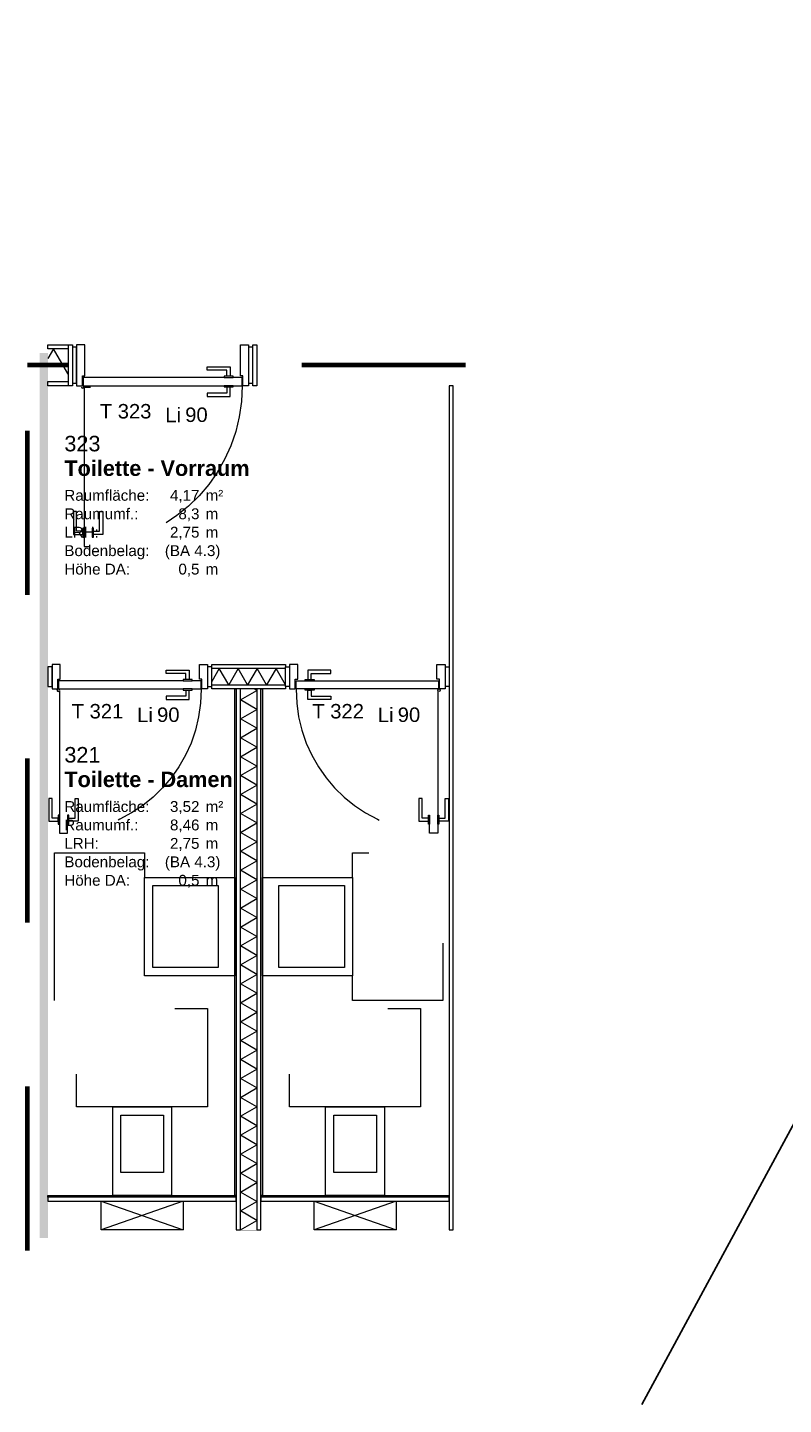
# Model space of a CAD drawing. Header units: metres. Extents: x -49 to 152, y -127 to 99.
# Tile 155 of 177: x 28.8 to 33.42, y -22.54 to -14.14. Entities that reach past the tile are written whole.
import ezdxf
from ezdxf.enums import TextEntityAlignment as Align

# ---------------------------------------------------------------- set-up
doc = ezdxf.new("R2010")
doc.units = ezdxf.units.M
doc.linetypes.add('gestrichelt - 01', pattern=[2, 1, -1])
doc.linetypes.add('Raster 01', pattern=[2, 1, -1])
for name, color, linetype, lineweight, true_color in [('013_Beton und Stahlbetonarbeiten-000 Sichtbeton-333 Außenstütze', 5, 'Continuous', 5, 0x0000ff), ('039_Trockenbauarbeiten-340 Dämmung', 7, 'Continuous', 9, 0xc0c0c0), ('045_Sanitärausstattung-allg.', 9, 'Continuous', 9, 0x808080), ('AV1-Stempel-Türnummern', 7, 'Continuous', 100, 0x02abea)]:
    doc.layers.add(name, color=color, linetype=linetype, lineweight=lineweight, true_color=true_color)
for name, color, linetype, lineweight in [('024_Fliesen_Plattenarbeiten-340 Fliesen', 7, 'Continuous', 9), ('027_Tischlerarbeiten-340 Innentüren', 7, 'Continuous', 9), ('031_Metallbauarbeiten-340 Innentüren _ Elemente', 7, 'Continuous', 9), ('039_Trockenbauarbeiten-340 Gipskarton', 7, 'Continuous', 9), ('_OG 3 (2D)', 7, 'Continuous', 9), ('AV1-Brandschutzkonzept-Brandschutzkonzept', 7, 'Continuous', 5), ('AV1-Stempel-Raumstempel', 7, 'Continuous', 9), ('Keine', 7, 'Continuous', 9)]:
    doc.layers.add(name, color=color, linetype=linetype, lineweight=lineweight)
doc.styles.add('Arial', font='arial.ttf')
doc.styles.add('Arial (bold)', font='arialbd.ttf')

# ---------------------------------------------------------------- blocks, each defined once
blk = doc.blocks.new('Group-781')
at = {"color": 255, "linetype": 'Continuous', "lineweight": 5}
blk.add_wipeout([(-16.1, 14.675), (-16.1, 14.825), (-16.3, 14.825), (-16.3, 14.675)], dxfattribs=at).dxf.layer = '039_Trockenbauarbeiten-340 Dämmung'
blk = doc.blocks.new('Group-782')
at = {"layer": '039_Trockenbauarbeiten-340 Dämmung', "transparency": 33554687, "flags": 128}
blk.add_lwpolyline([(-16.3, 14.675), (-16.1, 14.7905), (-16.1598, 14.825)], dxfattribs=at)
blk = doc.blocks.new('Group-783')
at = {"layer": '039_Trockenbauarbeiten-340 Dämmung'}
blk.add_blockref('Group-781', (0, 0), dxfattribs=at)
at = {"layer": '039_Trockenbauarbeiten-340 Dämmung', "transparency": 33554687}
blk.add_blockref('Group-782', (0, 0), dxfattribs=at)
blk = doc.blocks.new('Parametric Object-98')
at = {"layer": '039_Trockenbauarbeiten-340 Dämmung', "color": 7, "transparency": 33554687}
blk.add_blockref('Group-783', (0, 0), dxfattribs=at)
at = {"layer": '039_Trockenbauarbeiten-340 Dämmung', "color": 0, "flags": 1}
for tag in ['IFC_UUID', 'instanceID', 'prm0_name', 'prm0_type', 'prm0_value', 'prm1_name', 'prm1_type', 'prm1_value', 'prm2_name', 'prm2_type', 'prm2_value', 'prm3_name', 'prm3_type', 'prm3_value', 'prm4_name', 'prm4_type', 'prm4_value', 'prm5_name', 'prm5_type', 'prm5_value', 'prm6_name', 'prm6_type', 'prm6_value']:
    blk.add_attdef(tag, (28.925, -16.3), '', height=0.00018, dxfattribs=at)
blk = doc.blocks.new('Group-784')
at = {"layer": '045_Sanitärausstattung-allg.', "linetype": 'Raster 01', "flags": 128}
blk.add_lwpolyline([(28.965, -19.175), (29.515, -19.175), (29.515, -20.075), (28.965, -20.075)], close=True, dxfattribs=at)
at = {"color": 255}
blk.add_wipeout([(29.515, -19.325), (30.065, -19.325), (30.065, -19.925), (29.515, -19.925)], dxfattribs=at).dxf.layer = '045_Sanitärausstattung-allg.'
at = {"layer": '045_Sanitärausstattung-allg.', "flags": 128}
blk.add_lwpolyline([(29.515, -19.325), (30.065, -19.325), (30.065, -19.925), (29.515, -19.925)], close=True, dxfattribs=at)
at = {"color": 255}
blk.add_wipeout([(29.565, -19.375), (29.965, -19.375), (29.965, -19.875), (29.565, -19.875)], dxfattribs=at).dxf.layer = '045_Sanitärausstattung-allg.'
at = {"layer": '045_Sanitärausstattung-allg.', "flags": 128}
blk.add_lwpolyline([(29.565, -19.375), (29.965, -19.375), (29.965, -19.875), (29.565, -19.875)], close=True, dxfattribs=at)
blk = doc.blocks.new('Group-785')
at = {"layer": '045_Sanitärausstattung-allg.', "color": 7}
blk.add_blockref('Group-784', (0, 0), dxfattribs=at)
blk = doc.blocks.new('Group-786')
at = {"layer": '045_Sanitärausstattung-allg.', "linetype": 'Raster 01', "flags": 128}
blk.add_lwpolyline([(30.785, -20.075), (30.785, -19.175), (31.335, -19.175), (31.335, -20.075)], close=True, dxfattribs=at)
at = {"color": 255}
blk.add_wipeout([(30.235, -19.925), (30.235, -19.325), (30.785, -19.325), (30.785, -19.925)], dxfattribs=at).dxf.layer = '045_Sanitärausstattung-allg.'
at = {"layer": '045_Sanitärausstattung-allg.', "flags": 128}
blk.add_lwpolyline([(30.235, -19.925), (30.235, -19.325), (30.785, -19.325), (30.785, -19.925)], close=True, dxfattribs=at)
at = {"color": 255}
blk.add_wipeout([(30.335, -19.875), (30.335, -19.375), (30.735, -19.375), (30.735, -19.875)], dxfattribs=at).dxf.layer = '045_Sanitärausstattung-allg.'
at = {"layer": '045_Sanitärausstattung-allg.', "flags": 128}
blk.add_lwpolyline([(30.335, -19.875), (30.335, -19.375), (30.735, -19.375), (30.735, -19.875)], close=True, dxfattribs=at)
blk = doc.blocks.new('Group-787')
at = {"layer": '045_Sanitärausstattung-allg.', "color": 7}
blk.add_blockref('Group-786', (0, 0), dxfattribs=at)
blk = doc.blocks.new('Group-788')
at = {"layer": '045_Sanitärausstattung-allg.'}
for p, q in [((31.05, -21.3), (30.55, -21.475)), ((30.55, -21.3), (31.05, -21.475))]:
    blk.add_line(p, q, dxfattribs=at)
at = {"layer": '045_Sanitärausstattung-allg.', "flags": 128}
blk.add_lwpolyline([(31.05, -21.475), (30.55, -21.475), (30.55, -21.3), (31.05, -21.3)], close=True, dxfattribs=at)
blk = doc.blocks.new('Group-789')
at = {"layer": '045_Sanitärausstattung-allg.', "linetype": 'Raster 01', "flags": 128}
blk.add_lwpolyline([(31.2, -20.725), (30.4, -20.725), (30.4, -20.125), (31.2, -20.125)], close=True, dxfattribs=at)
at = {"color": 255}
blk.add_wipeout([(30.98, -21.265), (30.62, -21.265), (30.62, -20.725), (30.98, -20.725)], dxfattribs=at).dxf.layer = '045_Sanitärausstattung-allg.'
at = {"layer": '045_Sanitärausstattung-allg.', "flags": 128}
blk.add_lwpolyline([(30.98, -21.265), (30.62, -21.265), (30.62, -20.725), (30.98, -20.725)], close=True, dxfattribs=at)
at = {"color": 255}
blk.add_wipeout([(30.93, -21.125), (30.67, -21.125), (30.67, -20.775), (30.93, -20.775)], dxfattribs=at).dxf.layer = '045_Sanitärausstattung-allg.'
at = {"layer": '045_Sanitärausstattung-allg.', "flags": 128}
blk.add_lwpolyline([(30.93, -21.125), (30.67, -21.125), (30.67, -20.775), (30.93, -20.775)], close=True, dxfattribs=at)
blk = doc.blocks.new('Group-790')
at = {"layer": '045_Sanitärausstattung-allg.', "color": 7}
blk.add_blockref('Group-789', (0, 0), dxfattribs=at)
blk = doc.blocks.new('Group-791')
at = {"layer": '045_Sanitärausstattung-allg.'}
for p, q in [((29.75, -21.3), (29.25, -21.475)), ((29.25, -21.3), (29.75, -21.475))]:
    blk.add_line(p, q, dxfattribs=at)
at = {"layer": '045_Sanitärausstattung-allg.', "flags": 128}
blk.add_lwpolyline([(29.75, -21.475), (29.25, -21.475), (29.25, -21.3), (29.75, -21.3)], close=True, dxfattribs=at)
blk = doc.blocks.new('Group-792')
at = {"layer": '045_Sanitärausstattung-allg.', "linetype": 'Raster 01', "flags": 128}
blk.add_lwpolyline([(29.9, -20.725), (29.1, -20.725), (29.1, -20.125), (29.9, -20.125)], close=True, dxfattribs=at)
at = {"color": 255}
blk.add_wipeout([(29.68, -21.265), (29.32, -21.265), (29.32, -20.725), (29.68, -20.725)], dxfattribs=at).dxf.layer = '045_Sanitärausstattung-allg.'
at = {"layer": '045_Sanitärausstattung-allg.', "flags": 128}
blk.add_lwpolyline([(29.68, -21.265), (29.32, -21.265), (29.32, -20.725), (29.68, -20.725)], close=True, dxfattribs=at)
at = {"color": 255}
blk.add_wipeout([(29.63, -21.125), (29.37, -21.125), (29.37, -20.775), (29.63, -20.775)], dxfattribs=at).dxf.layer = '045_Sanitärausstattung-allg.'
at = {"layer": '045_Sanitärausstattung-allg.', "flags": 128}
blk.add_lwpolyline([(29.63, -21.125), (29.37, -21.125), (29.37, -20.775), (29.63, -20.775)], close=True, dxfattribs=at)
blk = doc.blocks.new('Group-793')
at = {"layer": '045_Sanitärausstattung-allg.', "color": 7}
blk.add_blockref('Group-792', (0, 0), dxfattribs=at)
blk = doc.blocks.new('Group-794')
at = {"color": 255, "linetype": 'Continuous', "lineweight": 5}
blk.add_wipeout([(-21.475, 14.8), (-18.175, 14.8), (-18.175, 14.9), (-21.475, 14.9)], dxfattribs=at).dxf.layer = '039_Trockenbauarbeiten-340 Dämmung'
blk = doc.blocks.new('Group-795')
at = {"layer": '039_Trockenbauarbeiten-340 Dämmung', "transparency": 33554687, "flags": 128}
blk.add_lwpolyline([(-21.475, 14.9), (-21.4173, 14.8), (-21.3595, 14.9), (-21.3018, 14.8), (-21.2441, 14.9), (-21.1863, 14.8), (-21.1286, 14.9), (-21.0709, 14.8), (-21.0131, 14.9), (-20.9554, 14.8), (-20.8976, 14.9), (-20.8399, 14.8), (-20.7822, 14.9), (-20.7244, 14.8), (-20.6667, 14.9), (-20.609, 14.8), (-20.5512, 14.9), (-20.4935, 14.8), (-20.4358, 14.9), (-20.378, 14.8), (-20.3203, 14.9), (-20.2626, 14.8), (-20.2048, 14.9), (-20.1471, 14.8), (-20.0894, 14.9), (-20.0316, 14.8), (-19.9739, 14.9), (-19.9162, 14.8), (-19.8584, 14.9), (-19.8007, 14.8), (-19.7429, 14.9), (-19.6852, 14.8), (-19.6275, 14.9), (-19.5697, 14.8), (-19.512, 14.9), (-19.4543, 14.8), (-19.3965, 14.9), (-19.3388, 14.8), (-19.2811, 14.9), (-19.2233, 14.8), (-19.1656, 14.9), (-19.1079, 14.8), (-19.0501, 14.9), (-18.9924, 14.8), (-18.9347, 14.9), (-18.8769, 14.8), (-18.8192, 14.9), (-18.7615, 14.8), (-18.7037, 14.9), (-18.646, 14.8), (-18.5882, 14.9), (-18.5305, 14.8), (-18.4728, 14.9), (-18.415, 14.8), (-18.3573, 14.9), (-18.2996, 14.8), (-18.2418, 14.9), (-18.1841, 14.8), (-18.175, 14.8158)], dxfattribs=at)
blk = doc.blocks.new('Group-796')
at = {"layer": '039_Trockenbauarbeiten-340 Dämmung'}
blk.add_blockref('Group-794', (0, 0), dxfattribs=at)
at = {"layer": '039_Trockenbauarbeiten-340 Dämmung', "transparency": 33554687}
blk.add_blockref('Group-795', (0, 0), dxfattribs=at)
blk = doc.blocks.new('Parametric Object-99')
at = {"layer": '039_Trockenbauarbeiten-340 Dämmung', "color": 7, "transparency": 33554687}
blk.add_blockref('Group-796', (0, 0), dxfattribs=at)
at = {"layer": '039_Trockenbauarbeiten-340 Dämmung', "color": 0, "flags": 1}
for tag in ['IFC_UUID', 'instanceID', 'prm0_name', 'prm0_type', 'prm0_value', 'prm1_name', 'prm1_type', 'prm1_value', 'prm2_name', 'prm2_type', 'prm2_value', 'prm3_name', 'prm3_type', 'prm3_value', 'prm4_name', 'prm4_type', 'prm4_value', 'prm5_name', 'prm5_type', 'prm5_value', 'prm6_name', 'prm6_type', 'prm6_value']:
    blk.add_attdef(tag, (30.1, -21.475), '', height=0.00018, dxfattribs=at)
blk = doc.blocks.new('Group-797')
at = {"color": 255, "linetype": 'Continuous', "lineweight": 5}
blk.add_wipeout([(-18.05, 14.625), (-18.05, 15.075), (-18.15, 15.075), (-18.15, 14.625)], dxfattribs=at).dxf.layer = '039_Trockenbauarbeiten-340 Dämmung'
blk = doc.blocks.new('Group-798')
at = {"layer": '039_Trockenbauarbeiten-340 Dämmung', "transparency": 33554687, "flags": 128}
blk.add_lwpolyline([(-18.15, 14.625), (-18.05, 14.6827), (-18.15, 14.7405), (-18.05, 14.7982), (-18.15, 14.8559), (-18.05, 14.9137), (-18.15, 14.9714), (-18.05, 15.0291), (-18.1294, 15.075)], dxfattribs=at)
blk = doc.blocks.new('Group-799')
at = {"layer": '039_Trockenbauarbeiten-340 Dämmung'}
blk.add_blockref('Group-797', (0, 0), dxfattribs=at)
at = {"layer": '039_Trockenbauarbeiten-340 Dämmung', "transparency": 33554687}
blk.add_blockref('Group-798', (0, 0), dxfattribs=at)
blk = doc.blocks.new('Parametric Object-100')
at = {"layer": '039_Trockenbauarbeiten-340 Dämmung', "color": 7, "transparency": 33554687}
blk.add_blockref('Group-799', (0, 0), dxfattribs=at)
at = {"layer": '039_Trockenbauarbeiten-340 Dämmung', "color": 0, "flags": 1}
for tag in ['IFC_UUID', 'instanceID', 'prm0_name', 'prm0_type', 'prm0_value', 'prm1_name', 'prm1_type', 'prm1_value', 'prm2_name', 'prm2_type', 'prm2_value', 'prm3_name', 'prm3_type', 'prm3_value', 'prm4_name', 'prm4_type', 'prm4_value', 'prm5_name', 'prm5_type', 'prm5_value', 'prm6_name', 'prm6_type', 'prm6_value']:
    blk.add_attdef(tag, (29.925, -18.15), '', height=0.00018, dxfattribs=at)
blk = doc.blocks.new('COE - Innentür 1.10 _ 0.25')
at = {"layer": '027_Tischlerarbeiten-340 Innentüren', "color": 253, "linetype": 'gestrichelt - 01', "lineweight": 9, "transparency": 33554687, "flags": 128}
for points in [[(1.0325, 1.0375), (1.0125, 1.0375), (1.0125, 1.075), (0.8925, 1.075), (0.8925, 1.095), (1.0325, 1.095)], [(0.135, 1.03), (1.105, 1.03), (1.105, 0.98), (0.135, 0.98)], [(0.995, 1.03), (0.995, 1.0375), (1.05, 1.0375), (1.05, 1.03)], [(1.0325, 0.9725), (1.0125, 0.9725), (1.0125, 0.935), (0.8925, 0.935), (0.8925, 0.915), (1.0325, 0.915)], [(0.995, 0.9725), (0.995, 0.98), (1.05, 0.98), (1.05, 0.9725)]]:
    blk.add_lwpolyline(points, close=True, dxfattribs=at)
at = {"layer": '027_Tischlerarbeiten-340 Innentüren', "color": 253, "linetype": 'gestrichelt - 01', "lineweight": 9, "transparency": 33554687}
blk.add_arc((0.1325, 1.0375), 0.9725, 269.55814, 356.61627, dxfattribs=at)
at = {"color": 255}
blk.add_wipeout([(-0.11, 0.025), (0.11, 0.025), (0.11, 0), (-0.11, 0)], dxfattribs=at).dxf.layer = '027_Tischlerarbeiten-340 Innentüren'
at = {"layer": '027_Tischlerarbeiten-340 Innentüren', "flags": 128}
blk.add_lwpolyline([(-0.11, 0.025), (0.11, 0.025), (0.11, 0), (-0.11, 0)], close=True, dxfattribs=at)
at = {"color": 255}
blk.add_wipeout([(0.125, 0.06), (0.065, 0.06), (0.065, 0.075), (-0.125, 0.075), (-0.125, 0.025), (0.125, 0.025)], dxfattribs=at).dxf.layer = '027_Tischlerarbeiten-340 Innentüren'
at = {"layer": '027_Tischlerarbeiten-340 Innentüren', "flags": 128}
blk.add_lwpolyline([(0.125, 0.06), (0.065, 0.06), (0.065, 0.075), (-0.125, 0.075), (-0.125, 0.025), (0.125, 0.025)], close=True, dxfattribs=at)
at = {"color": 255}
blk.add_wipeout([(0.125, 1.035), (0.125, 0.065), (0.075, 0.065), (0.075, 1.035)], dxfattribs=at).dxf.layer = '027_Tischlerarbeiten-340 Innentüren'
at = {"layer": '027_Tischlerarbeiten-340 Innentüren', "flags": 128}
blk.add_lwpolyline([(0.125, 1.035), (0.125, 0.065), (0.075, 0.065), (0.075, 1.035)], close=True, dxfattribs=at)
at = {"color": 255}
for points in [[(-0.11, 1.1), (0.11, 1.1), (0.11, 1.075), (-0.11, 1.075)], [(0.0675, 0.1375), (0.0675, 0.1575), (0.03, 0.1575), (0.03, 0.2775), (0.01, 0.2775), (0.01, 0.1375)], [(0.1325, 0.1375), (0.1325, 0.1575), (0.17, 0.1575), (0.17, 0.2775), (0.19, 0.2775), (0.19, 0.1375)]]:
    blk.add_wipeout(points, dxfattribs=at).dxf.layer = '027_Tischlerarbeiten-340 Innentüren'
at = {"layer": '027_Tischlerarbeiten-340 Innentüren', "flags": 128}
for points in [[(-0.11, 1.1), (0.11, 1.1), (0.11, 1.075), (-0.11, 1.075)], [(0.0675, 0.1375), (0.0675, 0.1575), (0.03, 0.1575), (0.03, 0.2775), (0.01, 0.2775), (0.01, 0.1375)], [(0.1325, 0.1375), (0.1325, 0.1575), (0.17, 0.1575), (0.17, 0.2775), (0.19, 0.2775), (0.19, 0.1375)]]:
    blk.add_lwpolyline(points, close=True, dxfattribs=at)
at = {"color": 255}
for points in [[(0.125, 1.04), (0.065, 1.04), (0.065, 1.025), (-0.125, 1.025), (-0.125, 1.075), (0.125, 1.075)], [(0.0675, 0.175), (0.075, 0.175), (0.075, 0.12), (0.0675, 0.12)], [(0.125, 0.175), (0.1325, 0.175), (0.1325, 0.12), (0.125, 0.12)]]:
    blk.add_wipeout(points, dxfattribs=at).dxf.layer = '027_Tischlerarbeiten-340 Innentüren'
at = {"layer": '027_Tischlerarbeiten-340 Innentüren', "flags": 128}
for points in [[(0.125, 1.04), (0.065, 1.04), (0.065, 1.025), (-0.125, 1.025), (-0.125, 1.075), (0.125, 1.075)], [(0.0675, 0.175), (0.075, 0.175), (0.075, 0.12), (0.0675, 0.12)], [(0.125, 0.175), (0.1325, 0.175), (0.1325, 0.12), (0.125, 0.12)]]:
    blk.add_lwpolyline(points, close=True, dxfattribs=at)
at = {"color": 255}
blk.add_wipeout([(0.14, 1.0375), (0.1378, 1.0322), (0.1325, 1.03), (0.1272, 1.0322), (0.125, 1.0375), (0.1272, 1.0428), (0.1325, 1.045), (0.1378, 1.0428)], dxfattribs=at).dxf.layer = '027_Tischlerarbeiten-340 Innentüren'
at = {"layer": '027_Tischlerarbeiten-340 Innentüren'}
blk.add_circle((0.1325, 1.0375), 0.0075, dxfattribs=at)
blk = doc.blocks.new('COE - Innentür 1.00 _ 0.15')
at = {"layer": '027_Tischlerarbeiten-340 Innentüren', "color": 253, "linetype": 'gestrichelt - 01', "lineweight": 9, "transparency": 33554687, "flags": 128}
for points in [[(0.085, 0.93), (0.955, 0.93), (0.955, 0.88), (0.085, 0.88)], [(0.8825, 0.9375), (0.8625, 0.9375), (0.8625, 0.975), (0.7425, 0.975), (0.7425, 0.995), (0.8825, 0.995)], [(0.845, 0.93), (0.845, 0.9375), (0.9, 0.9375), (0.9, 0.93)], [(0.8825, 0.8725), (0.8625, 0.8725), (0.8625, 0.835), (0.7425, 0.835), (0.7425, 0.815), (0.8825, 0.815)], [(0.845, 0.8725), (0.845, 0.88), (0.9, 0.88), (0.9, 0.8725)]]:
    blk.add_lwpolyline(points, close=True, dxfattribs=at)
at = {"layer": '027_Tischlerarbeiten-340 Innentüren', "color": 253, "linetype": 'gestrichelt - 01', "lineweight": 9, "transparency": 33554687}
blk.add_arc((0.0825, 0.9375), 0.8725, 269.55814, 356.61627, dxfattribs=at)
at = {"color": 255}
blk.add_wipeout([(-0.06, 0.025), (0.06, 0.025), (0.06, 0), (-0.06, 0)], dxfattribs=at).dxf.layer = '027_Tischlerarbeiten-340 Innentüren'
at = {"layer": '027_Tischlerarbeiten-340 Innentüren', "flags": 128}
blk.add_lwpolyline([(-0.06, 0.025), (0.06, 0.025), (0.06, 0), (-0.06, 0)], close=True, dxfattribs=at)
at = {"color": 255}
blk.add_wipeout([(0.075, 0.06), (0.015, 0.06), (0.015, 0.075), (-0.075, 0.075), (-0.075, 0.025), (0.075, 0.025)], dxfattribs=at).dxf.layer = '027_Tischlerarbeiten-340 Innentüren'
at = {"layer": '027_Tischlerarbeiten-340 Innentüren', "flags": 128}
blk.add_lwpolyline([(0.075, 0.06), (0.015, 0.06), (0.015, 0.075), (-0.075, 0.075), (-0.075, 0.025), (0.075, 0.025)], close=True, dxfattribs=at)
at = {"color": 255}
blk.add_wipeout([(0.075, 0.935), (0.075, 0.065), (0.025, 0.065), (0.025, 0.935)], dxfattribs=at).dxf.layer = '027_Tischlerarbeiten-340 Innentüren'
at = {"layer": '027_Tischlerarbeiten-340 Innentüren', "flags": 128}
blk.add_lwpolyline([(0.075, 0.935), (0.075, 0.065), (0.025, 0.065), (0.025, 0.935)], close=True, dxfattribs=at)
at = {"color": 255}
for points in [[(-0.06, 1), (0.06, 1), (0.06, 0.975), (-0.06, 0.975)], [(0.0175, 0.1375), (0.0175, 0.1575), (-0.02, 0.1575), (-0.02, 0.2775), (-0.04, 0.2775), (-0.04, 0.1375)], [(0.0825, 0.1375), (0.0825, 0.1575), (0.12, 0.1575), (0.12, 0.2775), (0.14, 0.2775), (0.14, 0.1375)]]:
    blk.add_wipeout(points, dxfattribs=at).dxf.layer = '027_Tischlerarbeiten-340 Innentüren'
at = {"layer": '027_Tischlerarbeiten-340 Innentüren', "flags": 128}
for points in [[(-0.06, 1), (0.06, 1), (0.06, 0.975), (-0.06, 0.975)], [(0.0175, 0.1375), (0.0175, 0.1575), (-0.02, 0.1575), (-0.02, 0.2775), (-0.04, 0.2775), (-0.04, 0.1375)], [(0.0825, 0.1375), (0.0825, 0.1575), (0.12, 0.1575), (0.12, 0.2775), (0.14, 0.2775), (0.14, 0.1375)]]:
    blk.add_lwpolyline(points, close=True, dxfattribs=at)
at = {"color": 255}
for points in [[(0.075, 0.94), (0.015, 0.94), (0.015, 0.925), (-0.075, 0.925), (-0.075, 0.975), (0.075, 0.975)], [(0.0175, 0.175), (0.025, 0.175), (0.025, 0.12), (0.0175, 0.12)], [(0.075, 0.175), (0.0825, 0.175), (0.0825, 0.12), (0.075, 0.12)]]:
    blk.add_wipeout(points, dxfattribs=at).dxf.layer = '027_Tischlerarbeiten-340 Innentüren'
at = {"layer": '027_Tischlerarbeiten-340 Innentüren', "flags": 128}
for points in [[(0.075, 0.94), (0.015, 0.94), (0.015, 0.925), (-0.075, 0.925), (-0.075, 0.975), (0.075, 0.975)], [(0.0175, 0.175), (0.025, 0.175), (0.025, 0.12), (0.0175, 0.12)], [(0.075, 0.175), (0.0825, 0.175), (0.0825, 0.12), (0.075, 0.12)]]:
    blk.add_lwpolyline(points, close=True, dxfattribs=at)
at = {"color": 255}
blk.add_wipeout([(0.09, 0.9375), (0.0878, 0.9322), (0.0825, 0.93), (0.0772, 0.9322), (0.075, 0.9375), (0.0772, 0.9428), (0.0825, 0.945), (0.0878, 0.9428)], dxfattribs=at).dxf.layer = '027_Tischlerarbeiten-340 Innentüren'
at = {"layer": '027_Tischlerarbeiten-340 Innentüren'}
blk.add_circle((0.0825, 0.9375), 0.0075, dxfattribs=at)
blk = doc.blocks.new('Türnummer 2 - Innentür')
at = {"layer": '031_Metallbauarbeiten-340 Innentüren _ Elemente', "char_height": 0.08826, "attachment_point": 8, "line_spacing_factor": 0.965511, "style": 'Arial'}
for s, insert in [('Li', (0, -0.0671)), ('90', (0.1423, -0.0671))]:
    blk.add_mtext(s, dxfattribs=dict(at, insert=insert))
at = {"layer": '031_Metallbauarbeiten-340 Innentüren _ Elemente', "style": 'Arial'}
blk.add_attdef('Türnummer', text='', height=0.0883, dxfattribs=at).set_placement((-0.2903, -0.071), align=Align.BOTTOM_CENTER)
at = {"layer": '031_Metallbauarbeiten-340 Innentüren _ Elemente', "color": 7, "transparency": 33554687, "style": 'Arial'}
blk.add_attdef('Schallschutzklasse', text='', height=0.0883, dxfattribs=at).set_placement((-0.1763, -0.2296), align=Align.BOTTOM_CENTER)
at = {"layer": 'Keine', "color": 0, "flags": 1}
for tag, p in [('Lichte_Breite', (-0.4481, -0.3885)), ('Panikfunktion', (-0.4481, -0.5473)), ('AT-Nr.', (-0.4481, -0.7062))]:
    blk.add_attdef(tag, p, '', height=0.0883, dxfattribs=at)
blk = doc.blocks.new('Raumstempel - Symbol - 2')
at = {"layer": 'AV1-Stempel-Raumstempel', "attachment_point": 1, "line_spacing_factor": 0.969524, "style": 'Arial'}
for s, insert, char_height in [('Raumfläche:', (0.15, -0.5049), 0.066198), ('m²', (1.0125, -0.5049), 0.0662), ('Raumumf.:', (0.15, -0.6174), 0.0662), ('m', (1.0125, -0.6174), 0.0662), ('LRH:', (0.15, -0.7299), 0.0662), ('m', (1.0125, -0.7299), 0.0662), ('Bodenbelag:', (0.15, -0.8424), 0.066198), ('Höhe DA:', (0.15, -0.9549), 0.0662), ('m', (1.0125, -0.9549), 0.0662)]:
    blk.add_mtext(s, dxfattribs=dict(at, insert=insert, char_height=char_height))
at = {"layer": 'AV1-Stempel-Raumstempel'}
for tag, style, p in [('Raumnummer', 'Arial', (0.15, -0.175)), ('Raumname', 'Arial (bold)', (0.15, -0.325))]:
    blk.add_attdef(tag, text='', height=0.0946, dxfattribs=dict(at, style=style)).set_placement(p, align=Align.TOP_LEFT)
at = {"layer": 'AV1-Stempel-Raumstempel', "style": 'Arial'}
for tag, p in [('Raumfläche', (0.975, -0.5049)), ('Raumumfang', (0.975, -0.6174)), ('LRH', (0.975, -0.7299)), ('Bodendetail', (1.1028, -0.8424)), ('Höhe_DA', (0.975, -0.9549))]:
    blk.add_attdef(tag, text='', height=0.0662, dxfattribs=at).set_placement(p, align=Align.TOP_RIGHT)
at = {"layer": 'Keine', "color": 0, "flags": 1}
for tag, p in [('Bodenbelag', (0, -1.3327)), ('Decke', (0, -1.5029))]:
    blk.add_attdef(tag, p, '', height=0.0946, dxfattribs=at)
blk = doc.blocks.new('OG 3 (2D)')
at = {"layer": 'AV1-Brandschutzkonzept-Brandschutzkonzept', "color": 14, "linetype": 'gestrichelt - 01', "lineweight": 70, "transparency": 33554687}
blk.add_line((28.8, -21.6), (28.8, -16.2), dxfattribs=at)
at = {"layer": 'Keine', "color": 6, "linetype": 'Continuous', "lineweight": 25}
blk.add_line((32.5506, -22.54), (37.1, -14.14), dxfattribs=at)
at = {"layer": '039_Trockenbauarbeiten-340 Dämmung', "rotation": 90}
blk.add_blockref('Parametric Object-98', (43.75, 0), dxfattribs=at)
at = {"layer": '045_Sanitärausstattung-allg.', "color": 7}
for name in ['Group-785', 'Group-787', 'Group-791', 'Group-788']:
    blk.add_blockref(name, (0, 0), dxfattribs=at)
at = {"layer": '027_Tischlerarbeiten-340 Innentüren', "color": 7, "xscale": -1, "rotation": 90}
blk.add_blockref('COE - Innentür 1.10 _ 0.25', (30.175, -16.2), dxfattribs=at)
at = {"layer": '045_Sanitärausstattung-allg.', "color": 7}
for name in ['Group-793', 'Group-790']:
    blk.add_blockref(name, (0, 0), dxfattribs=at)
at = {"color": 255}
for points, layer in [([(30.2, -18.175), (30.2, -21.475), (30.1, -21.475), (30.1, -18.175)], '039_Trockenbauarbeiten-340 Dämmung'), ([(31.4, -16.325), (31.375, -16.325), (31.375, -21.475), (31.4, -21.475)], '039_Trockenbauarbeiten-340 Gipskarton')]:
    blk.add_wipeout(points, dxfattribs=at).dxf.layer = layer
at = {"layer": '039_Trockenbauarbeiten-340 Dämmung', "flags": 128}
blk.add_lwpolyline([(30.2, -18.175), (30.2, -21.475), (30.1, -21.475), (30.1, -18.175)], close=True, dxfattribs=at)
at = {"layer": '039_Trockenbauarbeiten-340 Gipskarton', "flags": 128}
blk.add_lwpolyline([(31.4, -16.325), (31.375, -16.325), (31.375, -21.475), (31.4, -21.475)], close=True, dxfattribs=at)
at = {"layer": 'AV1-Brandschutzkonzept-Brandschutzkonzept', "color": 40, "linetype": 'gestrichelt - 01', "lineweight": 70, "true_color": 0xffc000, "transparency": 33554687}
for p, q in [((29.075, -16.2), (28.8, -16.2)), ((31.475, -16.2), (30.175, -16.2))]:
    blk.add_line(p, q, dxfattribs=at)
at = {"layer": 'AV1-Stempel-Raumstempel'}
blk.add_blockref('Raumstempel - Symbol - 2', (28.875, -16.4558), dxfattribs=at).add_auto_attribs({'Raumname': 'Toilette - Vorraum', 'Raumnummer': '323', 'Bodendetail': '(BA 4.3)', 'Raumfläche': '4,17', 'LRH': '2,75', 'Raumumfang': '8,3', 'Höhe_DA': '0,5'})
at = {"layer": 'AV1-Stempel-Türnummern', "color": 7}
ref = blk.add_blockref('Türnummer 2 - Innentür', (29.6892, -16.4804), dxfattribs=at)
ref.add_attrib('Türnummer', 'T 323', dxfattribs={"layer": '031_Metallbauarbeiten-340 Innentüren _ Elemente', "height": 0.08826, "style": 'Arial'}).set_placement((29.3989, -16.5514), align=Align.BOTTOM_CENTER)
at = {"color": 255}
for points in [[(28.925, -16.075), (29.075, -16.075), (29.075, -16.1), (28.925, -16.1)], [(28.925, -16.3), (29.075, -16.3), (29.075, -16.325), (28.925, -16.325)]]:
    blk.add_wipeout(points, dxfattribs=at).dxf.layer = '039_Trockenbauarbeiten-340 Gipskarton'
at = {"layer": '039_Trockenbauarbeiten-340 Gipskarton', "flags": 128}
for points in [[(28.925, -16.075), (29.075, -16.075), (29.075, -16.1), (28.925, -16.1)], [(28.925, -16.3), (29.075, -16.3), (29.075, -16.325), (28.925, -16.325)]]:
    blk.add_lwpolyline(points, close=True, dxfattribs=at)
at = {"layer": '039_Trockenbauarbeiten-340 Dämmung', "rotation": 90}
blk.add_blockref('Parametric Object-99', (45, 0), dxfattribs=at)
at = {"color": 255}
blk.add_wipeout([(30.2, -16.075), (30.2, -16.325), (30.175, -16.325), (30.175, -16.075)], dxfattribs=at).dxf.layer = '039_Trockenbauarbeiten-340 Gipskarton'
at = {"layer": '039_Trockenbauarbeiten-340 Gipskarton', "flags": 128}
blk.add_lwpolyline([(30.2, -16.075), (30.2, -16.325), (30.175, -16.325), (30.175, -16.075)], close=True, dxfattribs=at)
at = {"layer": '039_Trockenbauarbeiten-340 Dämmung', "rotation": 90}
blk.add_blockref('Parametric Object-100', (45, 0), dxfattribs=at)
at = {"color": 255}
for points in [[(29.075, -16.075), (29.075, -16.325), (29.05, -16.325), (29.05, -16.075)], [(31.375, -21.3), (31.375, -21.275), (30.225, -21.275), (30.225, -21.3)]]:
    blk.add_wipeout(points, dxfattribs=at).dxf.layer = '039_Trockenbauarbeiten-340 Gipskarton'
at = {"layer": '039_Trockenbauarbeiten-340 Gipskarton', "flags": 128}
for points in [[(29.075, -16.075), (29.075, -16.325), (29.05, -16.325), (29.05, -16.075)], [(31.375, -21.3), (31.375, -21.275), (30.225, -21.275), (30.225, -21.3)]]:
    blk.add_lwpolyline(points, close=True, dxfattribs=at)
at = {"color": 255}
for points in [[(29.925, -18.025), (30.375, -18.025), (30.375, -18.05), (29.925, -18.05)], [(29.925, -18.15), (30.375, -18.15), (30.375, -18.175), (29.925, -18.175)]]:
    blk.add_wipeout(points, dxfattribs=at).dxf.layer = '039_Trockenbauarbeiten-340 Gipskarton'
at = {"layer": '039_Trockenbauarbeiten-340 Gipskarton', "flags": 128}
for points in [[(29.925, -18.025), (30.375, -18.025), (30.375, -18.05), (29.925, -18.05)], [(29.925, -18.15), (30.375, -18.15), (30.375, -18.175), (29.925, -18.175)]]:
    blk.add_lwpolyline(points, close=True, dxfattribs=at)
at = {"layer": '027_Tischlerarbeiten-340 Innentüren', "color": 7, "xscale": -1, "rotation": 90}
blk.add_blockref('COE - Innentür 1.00 _ 0.15', (29.925, -18.1), dxfattribs=at)
at = {"layer": '027_Tischlerarbeiten-340 Innentüren', "color": 7, "rotation": 270}
blk.add_blockref('COE - Innentür 1.00 _ 0.15', (30.375, -18.1), dxfattribs=at)
at = {"color": 255}
for points in [[(30.1, -18.175), (30.075, -18.175), (30.075, -21.475), (30.1, -21.475)], [(30.2, -18.175), (30.2, -21.475), (30.225, -21.475), (30.225, -18.175)]]:
    blk.add_wipeout(points, dxfattribs=at).dxf.layer = '039_Trockenbauarbeiten-340 Gipskarton'
at = {"layer": '024_Fliesen_Plattenarbeiten-340 Fliesen', "linetype": 'Continuous', "lineweight": 0}
for points in [[(30.225, -18.175), (30.235, -18.175), (30.235, -21.265), (30.225, -21.265)], [(30.225, -21.265), (31.375, -21.265), (31.375, -21.275), (30.225, -21.275)], [(30.225, -21.265), (31.375, -21.265), (31.375, -21.275), (30.225, -21.275)]]:
    blk.add_hatch(color=140, dxfattribs=at).paths.add_polyline_path(points)
at = {"layer": '024_Fliesen_Plattenarbeiten-340 Fliesen', "flags": 128}
for points in [[(30.225, -18.175), (30.235, -18.175), (30.235, -21.265), (30.225, -21.265)], [(30.225, -21.265), (31.375, -21.265), (31.375, -21.275), (30.225, -21.275)], [(30.225, -21.265), (31.375, -21.265), (31.375, -21.275), (30.225, -21.275)]]:
    blk.add_lwpolyline(points, close=True, dxfattribs=at)
at = {"layer": '039_Trockenbauarbeiten-340 Gipskarton', "flags": 128}
for points in [[(30.1, -18.175), (30.075, -18.175), (30.075, -21.475), (30.1, -21.475)], [(30.2, -18.175), (30.2, -21.475), (30.225, -21.475), (30.225, -18.175)]]:
    blk.add_lwpolyline(points, close=True, dxfattribs=at)
at = {"layer": 'AV1-Stempel-Raumstempel'}
blk.add_blockref('Raumstempel - Symbol - 2', (28.875, -18.3542), dxfattribs=at).add_auto_attribs({'Raumname': 'Toilette - Damen', 'Raumnummer': '321', 'Bodendetail': '(BA 4.3)', 'Raumfläche': '3,52', 'LRH': '2,75', 'Raumumfang': '8,46', 'Höhe_DA': '0,5'})
at = {"layer": 'AV1-Stempel-Türnummern', "color": 7}
ref = blk.add_blockref('Türnummer 2 - Innentür', (29.5174, -18.3104), dxfattribs=at)
ref.add_attrib('Türnummer', 'T 321', dxfattribs={"layer": '031_Metallbauarbeiten-340 Innentüren _ Elemente', "height": 0.08826, "style": 'Arial'}).set_placement((29.2271, -18.3814), align=Align.BOTTOM_CENTER)
ref = blk.add_blockref('Türnummer 2 - Innentür', (30.9869, -18.3104), dxfattribs=at)
ref.add_attrib('Türnummer', 'T 322', dxfattribs={"layer": '031_Metallbauarbeiten-340 Innentüren _ Elemente', "height": 0.08826, "style": 'Arial'}).set_placement((30.6966, -18.3814), align=Align.BOTTOM_CENTER)
at = {"color": 255}
blk.add_wipeout([(28.925, -21.3), (30.075, -21.3), (30.075, -21.275), (28.925, -21.275)], dxfattribs=at).dxf.layer = '039_Trockenbauarbeiten-340 Gipskarton'
at = {"layer": '024_Fliesen_Plattenarbeiten-340 Fliesen', "linetype": 'Continuous', "lineweight": 0}
for points in [[(30.065, -18.175), (30.075, -18.175), (30.075, -21.265), (30.065, -21.265)], [(28.925, -21.265), (30.075, -21.265), (30.075, -21.275), (28.925, -21.275)]]:
    blk.add_hatch(color=140, dxfattribs=at).paths.add_polyline_path(points)
at = {"layer": '013_Beton und Stahlbetonarbeiten-000 Sichtbeton-333 Außenstütze', "color": 30}
blk.add_solid([(28.875, -21.525), (28.925, -21.525), (28.875, -16.125), (28.925, -16.125)], dxfattribs=at)
at = {"layer": '024_Fliesen_Plattenarbeiten-340 Fliesen', "flags": 128}
for points in [[(30.065, -18.175), (30.075, -18.175), (30.075, -21.265), (30.065, -21.265)], [(28.925, -21.265), (30.075, -21.265), (30.075, -21.275), (28.925, -21.275)]]:
    blk.add_lwpolyline(points, close=True, dxfattribs=at)
at = {"layer": '039_Trockenbauarbeiten-340 Gipskarton', "flags": 128}
blk.add_lwpolyline([(28.925, -21.3), (30.075, -21.3), (30.075, -21.275), (28.925, -21.275)], close=True, dxfattribs=at)

msp = doc.modelspace()

# ---------------------------------------------------------------- block references
at = {"layer": '_OG 3 (2D)'}
msp.add_blockref('OG 3 (2D)', (0, 0), dxfattribs=at)

doc.saveas('drawing.dxf')
